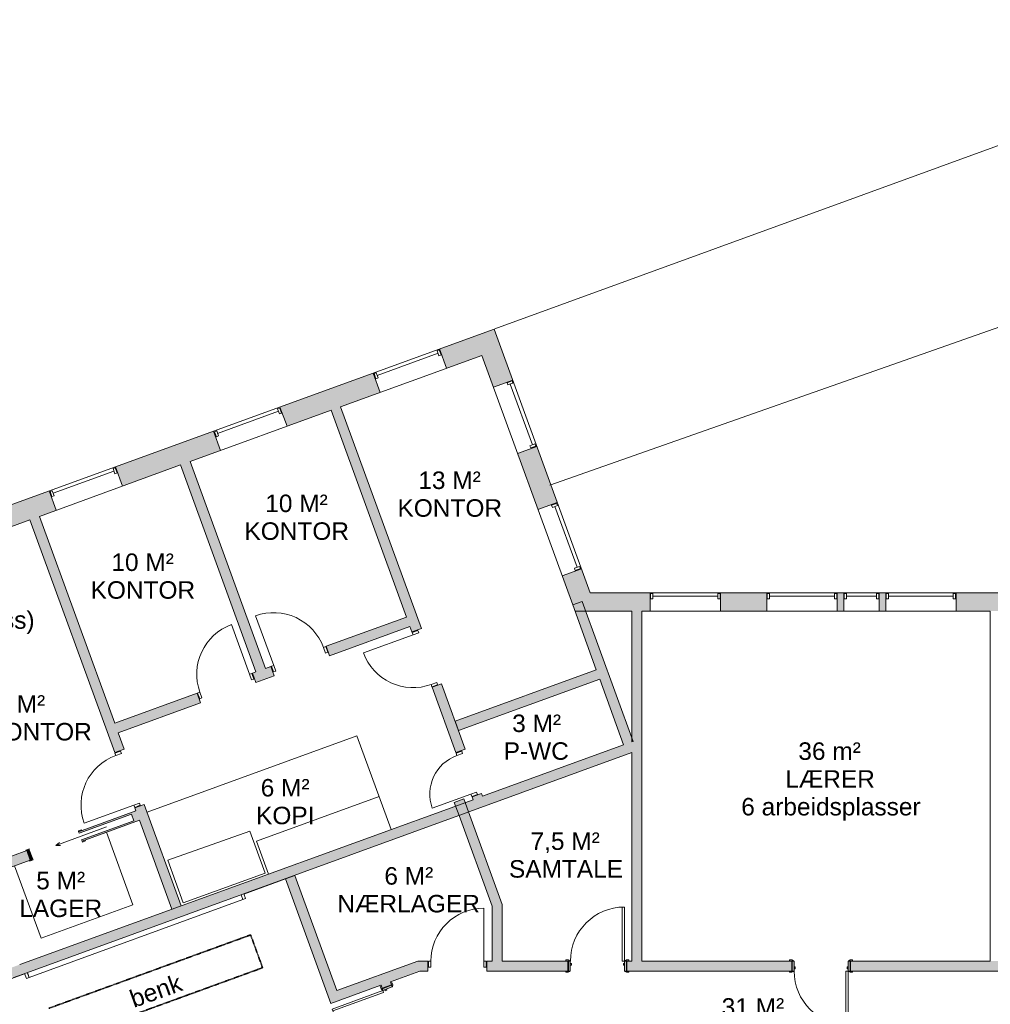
# Model space of a CAD drawing. Header units: millimetres. Extents: x -21710 to 76344, y -40597 to 35788.
# Tile 17 of 18: x 38095 to 54735, y 9990 to 26875. Entities that reach past the tile are written whole.
import ezdxf

# ---------------------------------------------------------------- set-up
doc = ezdxf.new("R2010")
doc.units = ezdxf.units.MM
doc.linetypes.add('HH Stiplet', pattern=[1.3, 0.65, -0.65])
for name, color, linetype, lineweight in [('A-AREA', 32, 'Continuous', 9), ('A-DETL', 90, 'Continuous', 9), ('A-DOOR', 31, 'Continuous', 9), ('A-DOOR-FRAM', 31, 'Continuous', 9), ('A-GLAZ', 151, 'Continuous', 9), ('A-GLAZ-CWMG', 51, 'Continuous', 9), ('A-WALL', 113, 'Continuous', 9), ('A-WALL-PATT', 111, 'Continuous', 9), ('G-ANNO-TEXT', 231, 'Continuous', 9), ('I-WALL', 2, 'Continuous', 9)]:
    doc.layers.add(name, color=color, linetype=linetype, lineweight=lineweight)
doc.styles.add('Arial_2', font='arial.ttf', dxfattribs={"height": 300})

# ---------------------------------------------------------------- blocks, each defined once
blk = doc.blocks.new('Innerdør Slett _Diplomat_ - 10x21-1466656-2_0 andre etg_hele_anlegget_m_funksjoner_m_rom')
at = {"layer": 'A-DOOR', "color": 7}
for p, q in [((-442, 17), (-400, 17)), ((-442, -86), (-442, 17)), ((-400, -86), (-400, 17)), ((506, 17), (506, -86)), ((506, 17), (548, 17)), ((548, 17), (548, -86)), ((-400, -86), (-442, -86)), ((-400, -992), (-400, -86)), ((548, -86), (506, -86))]:
    blk.add_line(p, q, dxfattribs=at)
blk.add_arc((-400, -86), 906, 270, 0, dxfattribs=at)
blk = doc.blocks.new('Innerdør Slett _Diplomat_ - 10x21-1466688-2_0 andre etg_hele_anlegget_m_funksjoner_m_rom')
at = {"layer": 'A-DOOR', "color": 7}
for p, q in [((-400, 992), (-400, 86)), ((-442, 86), (-442, -17)), ((-400, 86), (-442, 86)), ((-400, 86), (-400, -17)), ((506, -17), (506, 86)), ((548, 86), (506, 86)), ((548, -17), (548, 86)), ((-442, -17), (-400, -17)), ((506, -17), (548, -17))]:
    blk.add_line(p, q, dxfattribs=at)
blk.add_arc((-400, 86), 906, 360, 90, dxfattribs=at)
blk = doc.blocks.new('Window_Rec1-Fixed - 12x19M-1983493-2_0 andre etg_hele_anlegget_m_funksjoner_m_rom')
at = {"layer": 'A-GLAZ', "color": 7}
for p, q in [((-460, 170), (-500, 170)), ((-500, 170), (-500, 78)), ((-460, 110), (-460, 170)), ((-460, 170), (-460, 78)), ((650, 170), (650, 78)), ((650, 170), (690, 170)), ((690, 170), (690, 78)), ((-500, 78), (-460, 78)), ((650, 124), (-460, 124)), ((690, 78), (650, 78))]:
    blk.add_line(p, q, dxfattribs=at)
blk = doc.blocks.new('Window_Rec1-Fixed - 12x21M-1676435-2_0 andre etg_hele_anlegget_m_funksjoner_m_rom')
at = {"layer": 'A-GLAZ', "color": 7}
for p, q in [((-460, 152), (-500, 152)), ((-500, 152), (-500, 60)), ((-500, 60), (-460, 60)), ((-460, 92), (-460, 152)), ((-460, 152), (-460, 60)), ((650, 106), (-460, 106)), ((650, 152), (650, 60)), ((650, 152), (690, 152)), ((690, 60), (650, 60)), ((690, 152), (690, 60))]:
    blk.add_line(p, q, dxfattribs=at)
blk = doc.blocks.new('Rectangular Mullion - 50 x 150mm Ask-1977583-2_0 andre etg_hele_anlegget_m_funksjoner_m_rom')
at = {"layer": 'A-GLAZ-CWMG', "color": 7}
for p, q in [((41890, 11869), (41921, 11785)), ((41921, 11785), (38256, 10451)), ((38256, 10451), (38226, 10535))]:
    blk.add_line(p, q, dxfattribs=at)
blk = doc.blocks.new('Rectangular Mullion - 50 x 100mm Ask-1982106-2_0 andre etg_hele_anlegget_m_funksjoner_m_rom')
at = {"layer": 'A-GLAZ-CWMG', "color": 7}
for p, q in [((-50, 175), (0, 175)), ((-50, 86), (-50, 175)), ((0, 175), (0, 86))]:
    blk.add_line(p, q, dxfattribs=at)
blk = doc.blocks.new('Rectangular Mullion - 50 x 100mm Ask-1982107-2_0 andre etg_hele_anlegget_m_funksjoner_m_rom')
at = {"layer": 'A-GLAZ-CWMG', "color": 7}
for p, q in [((0, 175), (-50, 175)), ((-50, 175), (-50, 86)), ((0, 86), (0, 175))]:
    blk.add_line(p, q, dxfattribs=at)
blk = doc.blocks.new('Innerdør Slett _Diplomat_ - 8x21-1868030-2_0 andre etg_hele_anlegget_m_funksjoner_m_rom')
at = {"layer": 'A-DOOR', "color": 7}
for p, q in [((-300, 792), (-300, 86)), ((-342, 86), (-342, -17)), ((-300, 86), (-342, 86)), ((-300, 86), (-300, -17)), ((406, -17), (406, 86)), ((448, 86), (406, 86)), ((448, -17), (448, 86)), ((-342, -17), (-300, -17)), ((406, -17), (448, -17))]:
    blk.add_line(p, q, dxfattribs=at)
blk.add_arc((-300, 86), 706, 360, 90, dxfattribs=at)
blk = doc.blocks.new('M_Door_ID_Sgl_3 - 1010 x 2110mm-V33-2_0 andre etg_hele_anlegget_m_funksjoner_m_rom')
at = {"layer": 'A-DOOR'}
h = blk.add_hatch(color=7, dxfattribs=at)
h.paths.add_polyline_path([(500, 86), (540, 86), (540, 106), (497, 104), (474, 92), (470, 86), (497, 86)])
h.paths.add_polyline_path([(-497, 86), (-470, 86), (-474, 92), (-500, 106), (-540, 106), (-540, 86), (-500, 86)])
h = blk.add_hatch(color=7, dxfattribs=at)
h.paths.add_polyline_path([(540, -106), (540, -86), (470, -86), (474, -92), (500, -106)])
h.paths.add_polyline_path([(-540, -106), (-497, -104), (-474, -92), (-470, -86), (-540, -86)])
at = {"layer": 'A-DOOR-FRAM'}
h = blk.add_hatch(color=7, dxfattribs=at)
h.paths.add_polyline_path([(465, -86), (497, -86), (497, 86), (465, 86)])
h.paths.add_polyline_path([(-465, -86), (-465, 86), (-497, 86), (-497, -86)])
h = blk.add_hatch(color=7, dxfattribs=at)
h.paths.add_polyline_path([(465, 14), (465, 46), (446, 46), (446, 14)])
h.paths.add_polyline_path([(-465, 14), (-446, 14), (-446, 46), (-465, 46)])
at = {"layer": 'A-DOOR', "color": 7}
for p, q in [((425, 1012), (425, 86)), ((463, 1012), (425, 1012)), ((425, 1012), (463, 1012)), ((425, 86), (425, 1012)), ((463, 86), (463, 1012)), ((463, 1012), (463, 86)), ((-500, 106), (-540, 106)), ((-540, 106), (-540, 86)), ((-540, 86), (-470, 86)), ((-474, 92), (-500, 106)), ((425, 86), (463, 86)), ((463, 86), (425, 86)), ((470, 86), (540, 86)), ((500, 106), (474, 92)), ((540, 106), (500, 106)), ((540, 86), (540, 106)), ((-540, -86), (-540, -106)), ((-470, -86), (-540, -86)), ((-540, -106), (-500, -106)), ((-500, -106), (-474, -92)), ((540, -86), (470, -86)), ((474, -92), (500, -106)), ((500, -106), (540, -106)), ((540, -106), (540, -86))]:
    blk.add_line(p, q, dxfattribs=at)
for centre, radius, start, end in [((463, 86), 926, 90, 180), ((-478, 85), 8.06, 7.125, 60.2551), ((-478, 85), 8.06, 7.125, 60.2551), ((478, 85), 8.06, 119.7449, 172.875), ((478, 85), 8.06, 119.7449, 172.875), ((-478, -85), 8.06, 299.7449, 352.875), ((-478, -85), 8.06, 299.7449, 352.875), ((478, -85), 8.06, 187.125, 240.2551), ((478, -85), 8.06, 187.125, 240.2551)]:
    blk.add_arc(centre, radius, start, end, dxfattribs=at)
at = {"layer": 'A-DOOR-FRAM', "color": 7}
for p, q in [((-465, 86), (-497, 86)), ((-497, 86), (-497, -86)), ((-465, -86), (-465, 86)), ((-446, 46), (-465, 46)), ((-465, 46), (-465, 14)), ((-465, 14), (-446, 14)), ((-446, 14), (-446, 46)), ((465, 46), (446, 46)), ((446, 46), (446, 14)), ((446, 14), (465, 14)), ((465, 86), (465, -86)), ((497, 86), (465, 86)), ((465, 14), (465, 46)), ((497, -86), (497, 86)), ((-497, -86), (-465, -86)), ((465, -86), (497, -86))]:
    blk.add_line(p, q, dxfattribs=at)
blk = doc.blocks.new('M_Door_ID_Sgl_3 - 1010 x 2110mm-V34-2_0 andre etg_hele_anlegget_m_funksjoner_m_rom')
at = {"layer": 'A-DOOR'}
h = blk.add_hatch(color=7, dxfattribs=at)
h.paths.add_polyline_path([(497, 86), (540, 86), (540, 106), (497, 104), (474, 92), (470, 86)])
h.paths.add_polyline_path([(-500, 86), (-470, 86), (-474, 92), (-500, 106), (-540, 106), (-540, 86)])
h = blk.add_hatch(color=7, dxfattribs=at)
h.paths.add_polyline_path([(540, -106), (540, -86), (470, -86), (474, -92), (500, -106)])
h.paths.add_polyline_path([(-500, -106), (-474, -92), (-470, -86), (-540, -86), (-540, -106)])
at = {"layer": 'A-DOOR-FRAM'}
h = blk.add_hatch(color=7, dxfattribs=at)
h.paths.add_polyline_path([(465, -86), (497, -86), (497, 86), (465, 86)])
h.paths.add_polyline_path([(-465, -86), (-465, 86), (-497, 86), (-497, -86)])
h = blk.add_hatch(color=7, dxfattribs=at)
h.paths.add_polyline_path([(-446, -46), (-446, -14), (-465, -14), (-465, -46)])
h.paths.add_polyline_path([(446, -46), (465, -46), (465, -14), (446, -14)])
at = {"layer": 'A-DOOR', "color": 7}
for p, q in [((-540, 106), (-500, 106)), ((-540, 86), (-540, 106)), ((-470, 86), (-540, 86)), ((-500, 106), (-474, 92)), ((540, 86), (470, 86)), ((474, 92), (500, 106)), ((500, 106), (540, 106)), ((540, 106), (540, 86)), ((-540, -86), (-470, -86)), ((-540, -106), (-540, -86)), ((-500, -106), (-540, -106)), ((-474, -92), (-500, -106)), ((425, -86), (463, -86)), ((425, -1012), (425, -86)), ((463, -86), (425, -86)), ((425, -86), (425, -1012)), ((463, -86), (463, -1012)), ((463, -1012), (463, -86)), ((470, -86), (540, -86)), ((500, -106), (474, -92)), ((540, -106), (500, -106)), ((540, -86), (540, -106)), ((463, -1012), (425, -1012)), ((425, -1012), (463, -1012))]:
    blk.add_line(p, q, dxfattribs=at)
for centre, radius, start, end in [((-478, 85), 8.06, 7.125, 60.2551), ((-478, 85), 8.06, 7.125, 60.2551), ((478, 85), 8.06, 119.7449, 172.875), ((478, 85), 8.06, 119.7449, 172.875), ((-478, -85), 8.06, 299.7449, 352.875), ((-478, -85), 8.06, 299.7449, 352.875), ((463, -86), 926, 180, 270), ((478, -85), 8.06, 187.125, 240.2551), ((478, -85), 8.06, 187.125, 240.2551)]:
    blk.add_arc(centre, radius, start, end, dxfattribs=at)
at = {"layer": 'A-DOOR-FRAM', "color": 7}
for p, q in [((-497, 86), (-465, 86)), ((-497, -86), (-497, 86)), ((-465, 86), (-465, -86)), ((465, 86), (497, 86)), ((465, -86), (465, 86)), ((497, 86), (497, -86)), ((-465, -86), (-497, -86)), ((-465, -14), (-446, -14)), ((-465, -46), (-465, -14)), ((-446, -46), (-465, -46)), ((-446, -14), (-446, -46)), ((446, -14), (465, -14)), ((446, -46), (446, -14)), ((465, -46), (446, -46)), ((465, -14), (465, -46)), ((497, -86), (465, -86))]:
    blk.add_line(p, q, dxfattribs=at)
blk = doc.blocks.new('M_Door_ID_Ays_2 - 1510 x 2110mm Sgl Swing-1808399-2_0 andre etg_hele_anlegget_m_funksjoner_m_rom')
at = {"layer": 'A-DOOR'}
h = blk.add_hatch(color=7, dxfattribs=at)
h.paths.add_polyline_path([(-551, 106), (-551, 86), (-481, 86), (-485, 92), (-511, 106), (-544, 106)])
h.paths.add_polyline_path([(959, 86), (1029, 86), (1029, 106), (989, 106), (963, 92)])
h = blk.add_hatch(color=7, dxfattribs=at)
h.paths.add_polyline_path([(-551, -86), (-551, -106), (-511, -106), (-485, -92), (-481, -86), (-508, -86)])
h.paths.add_polyline_path([(959, -86), (963, -92), (989, -106), (1029, -106), (1029, -86), (986, -86)])
at = {"layer": 'A-DOOR-FRAM'}
h = blk.add_hatch(color=7, dxfattribs=at)
h.paths.add_polyline_path([(-508, 86), (-508, -86), (-476, -86), (-476, 86)])
h.paths.add_polyline_path([(954, 86), (954, -86), (986, -86), (986, 86)])
h = blk.add_hatch(color=7, dxfattribs=at)
h.paths.add_polyline_path([(-476, 51), (-476, 19), (-457, 19), (-457, 51)])
h.paths.add_polyline_path([(935, 51), (935, 19), (954, 19), (954, 51), (941, 51)])
at = {"layer": 'A-DOOR', "color": 7}
for p, q in [((919, 1012), (919, 86)), ((951, 1012), (919, 1012)), ((919, 1012), (951, 1012)), ((919, 86), (919, 1012)), ((951, 86), (951, 1012)), ((951, 1012), (951, 86)), ((-441, 581), (-473, 581)), ((-473, 581), (-473, 86)), ((-473, 581), (-473, 86)), ((-441, 581), (-473, 581)), ((-441, 86), (-441, 581)), ((-441, 86), (-441, 581)), ((-511, 106), (-551, 106)), ((-551, 106), (-551, 86)), ((-551, 86), (-481, 86)), ((-485, 92), (-511, 106)), ((-473, 86), (-441, 86)), ((-473, 86), (-441, 86)), ((919, 86), (951, 86)), ((951, 86), (919, 86)), ((959, 86), (1029, 86)), ((989, 106), (963, 92)), ((1029, 106), (989, 106)), ((1029, 86), (1029, 106)), ((-551, -86), (-551, -106)), ((-481, -86), (-551, -86)), ((-551, -106), (-511, -106)), ((-511, -106), (-485, -92)), ((1029, -86), (959, -86)), ((963, -92), (989, -106)), ((989, -106), (1029, -106)), ((1029, -106), (1029, -86))]:
    blk.add_line(p, q, dxfattribs=at)
for centre, radius, start, end in [((951, 86), 926, 90, 180), ((-473, 86), 495, 360, 90), ((-489, 85), 8.06, 7.125, 60.2551), ((967, 85), 8.06, 119.7449, 172.875), ((967, 85), 8.06, 146.3099, 172.875), ((-489, -85), 8.06, 299.7449, 352.875), ((-489, -85), 8.06, 326.3099, 352.875), ((967, -85), 8.06, 187.125, 240.2551)]:
    blk.add_arc(centre, radius, start, end, dxfattribs=at)
at = {"layer": 'A-DOOR-FRAM', "color": 7}
for p, q in [((-476, 86), (-508, 86)), ((-508, 86), (-508, -86)), ((-476, -86), (-476, 86)), ((-457, 51), (-476, 51)), ((-476, 51), (-476, 19)), ((-476, 19), (-457, 19)), ((-457, 19), (-457, 51)), ((935, 51), (935, 19)), ((954, 51), (935, 51)), ((935, 19), (954, 19)), ((986, 86), (954, 86)), ((954, 86), (954, -86)), ((954, 19), (954, 51)), ((986, -86), (986, 86)), ((-508, -86), (-476, -86)), ((954, -86), (986, -86))]:
    blk.add_line(p, q, dxfattribs=at)
blk = doc.blocks.new('Innerdor Skyvedor Glatt - 10x21-1866022-2_0 andre etg_hele_anlegget_m_funksjoner_m_rom')
at = {"layer": 'A-DOOR'}
h = blk.add_hatch(color=7, dxfattribs=at)
h.paths.add_polyline_path([(511, 101), (453, 101), (453, 86), (511, 86)])
h.paths.add_polyline_path([(511, -86), (453, -86), (453, -101), (511, -101), (511, -90)])
h.paths.add_polyline_path([(-447, 101), (-505, 101), (-505, 86), (-447, 86)])
h.paths.add_polyline_path([(-447, -86), (-505, -86), (-505, -101), (-447, -101)])
at = {"layer": 'A-DOOR-FRAM'}
blk.add_hatch(color=7, dxfattribs=at).paths.add_polyline_path([(485, 86), (453, 86), (453, -86), (485, -86), (485, 45)])
at = {"layer": 'A-DOOR', "color": 7}
for p, q in [((0, 0), (-926, 0)), ((-505, 101), (-447, 101)), ((-505, 86), (-505, 101)), ((-447, 101), (-447, 86)), ((0, 0), (-75, 27)), ((0, 0), (-75, -27)), ((453, 101), (511, 101)), ((453, 86), (453, 101)), ((500, 86), (453, 86)), ((511, 101), (511, 86)), ((-505, -101), (-505, -86)), ((-447, -101), (-505, -101)), ((-447, -86), (-447, -101)), ((453, -86), (500, -86)), ((453, -101), (453, -86)), ((511, -101), (453, -101)), ((511, -86), (511, -101))]:
    blk.add_line(p, q, dxfattribs=at)
at = {"layer": 'A-DOOR-FRAM', "color": 7}
for p, q in [((453, 86), (485, 86)), ((453, -86), (453, 86)), ((485, 86), (485, -86)), ((485, -86), (453, -86))]:
    blk.add_line(p, q, dxfattribs=at)
blk = doc.blocks.new('Innerdør Slett _Diplomat_ - 10x21-1808529-2_0 andre etg_hele_anlegget_m_funksjoner_m_rom')
at = {"layer": 'A-DOOR', "color": 7}
for p, q in [((-442, 17), (-400, 17)), ((-442, -86), (-442, 17)), ((-400, -86), (-400, 17)), ((506, 17), (506, -86)), ((506, 17), (548, 17)), ((548, 17), (548, -86)), ((-400, -86), (-442, -86)), ((-400, -992), (-400, -86)), ((548, -86), (506, -86))]:
    blk.add_line(p, q, dxfattribs=at)
blk.add_arc((-400, -86), 906, 270, 0, dxfattribs=at)
blk = doc.blocks.new('Window_Rec1-Fixed - 6x21M-2011031-2_0 andre etg_hele_anlegget_m_funksjoner_m_rom')
at = {"layer": 'A-GLAZ', "color": 7}
for p, q in [((-460, 152), (-500, 152)), ((-500, 152), (-500, 60)), ((-500, 60), (-460, 60)), ((-460, 92), (-460, 152)), ((-460, 152), (-460, 60)), ((50, 106), (-460, 106)), ((50, 152), (50, 60)), ((50, 152), (90, 152)), ((90, 60), (50, 60)), ((90, 152), (90, 60))]:
    blk.add_line(p, q, dxfattribs=at)

msp = doc.modelspace()

# ---------------------------------------------------------------- hatches: boundary and pattern name
at = {"layer": 'A-WALL-PATT'}
h = msp.add_hatch(color=7, dxfattribs=at)
h.paths.add_polyline_path([(32520, 16206), (33155, 16437), (33035, 16768), (32399, 16536), (32453, 16388)])
h.paths.add_polyline_path([(34959, 17093), (36208, 17548), (36088, 17879), (34839, 17424)])
h.paths.add_polyline_path([(37345, 17962), (38721, 18463), (38601, 18794), (37225, 18293)])
h.paths.add_polyline_path([(39858, 18877), (41540, 19489), (41420, 19820), (39738, 19207)])
h.paths.add_polyline_path([(42678, 19903), (44276, 20484), (44155, 20815), (42557, 20233), (42577, 20179)])
h.paths.add_polyline_path([(45413, 20898), (46018, 21118), (46228, 21570), (45292, 21229), (45333, 21118)])
h = msp.add_hatch(color=7, dxfattribs=at)
h.paths.add_polyline_path([(47874, 16732), (47989, 16732), (47724, 17459), (47394, 17338), (47614, 16732)])
h.paths.add_polyline_path([(46980, 18475), (47311, 18596), (46960, 19558), (46630, 19437), (46960, 18529)])
h.paths.add_polyline_path([(46216, 20574), (46547, 20695), (46228, 21570), (46018, 21118), (46172, 20695)])
h = msp.add_hatch(color=7, dxfattribs=at)
h.paths.add_polyline_path([(45867, 13499), (46028, 13558), (46011, 13605), (45850, 13546)])
h.paths.add_polyline_path([(45573, 14307), (45734, 14366), (45327, 15485), (45166, 15426), (45551, 14366)])
h.paths.add_polyline_path([(44820, 16375), (44982, 16434), (43597, 20238), (43436, 20179), (44799, 16434)])
for points in [[(42145, 15691), (42307, 15749), (41015, 19298), (40854, 19239), (41665, 17009)], [(48449, 14439), (48611, 14498), (47737, 16897), (47576, 16839), (48430, 14491)], [(47989, 16732), (48713, 16732), (48681, 16819), (48824, 16952), (48789, 17048), (47874, 17048), (47957, 16819)], [(48591, 14308), (48763, 14370), (48763, 16594), (48713, 16732), (48591, 16732), (48591, 14370)], [(45620, 14686), (48038, 15567), (47980, 15728), (45561, 14848)], [(45627, 13229), (45789, 13288), (45708, 13511), (45546, 13452)], [(46366, 11201), (46366, 11704), (45789, 13288), (45627, 13229), (46194, 11674)], [(43430, 10006), (43591, 10064), (42814, 12199), (42653, 12141), (43349, 10226)], [(38154, 10509), (41962, 11895), (41903, 12057), (38095, 10671), (38118, 10606)], [(46366, 10732), (46366, 11201), (46194, 11674), (46194, 10732)], [(43591, 10064), (44953, 10560), (44922, 10732), (43533, 10226)]]:
    msp.add_hatch(color=7, dxfattribs=at).paths.add_polyline_path(points)
h = msp.add_hatch(color=7, dxfattribs=at)
h.paths.add_polyline_path([(40702, 11620), (40864, 11678), (40231, 13417), (40070, 13358), (40681, 11678)])
h.paths.add_polyline_path([(39724, 14307), (39886, 14366), (38433, 18358), (38271, 18299), (39574, 14720)])
h = msp.add_hatch(color=7, dxfattribs=at)
h.paths.add_polyline_path([(66516, 16732), (66516, 17048), (66126, 17048), (66126, 16732)])
h.paths.add_polyline_path([(64526, 16732), (64916, 16732), (64916, 17048), (64526, 17048), (64526, 17009)])
h.paths.add_polyline_path([(68243, 16732), (68559, 17048), (67726, 17048), (67726, 16732)])
h.paths.add_polyline_path([(61716, 16732), (61716, 17048), (61326, 17048), (61326, 16732)])
h.paths.add_polyline_path([(60116, 16732), (60116, 17048), (59726, 17048), (59726, 16732)])
h.paths.add_polyline_path([(63316, 16732), (63316, 17048), (62926, 17048), (62926, 16732)])
h.paths.add_polyline_path([(54151, 16732), (55024, 16732), (55024, 17048), (54151, 17048), (54151, 17009)])
h.paths.add_polyline_path([(52111, 16732), (52221, 16732), (52221, 17048), (52111, 17048), (52111, 17009)])
h.paths.add_polyline_path([(52831, 16732), (52941, 16732), (52941, 17048), (52831, 17048), (52831, 17009)])
h.paths.add_polyline_path([(57901, 16732), (58516, 16732), (58516, 17048), (57575, 17048), (57575, 16732), (57729, 16732)])
h.paths.add_polyline_path([(56365, 16732), (56365, 17048), (56234, 17048), (56234, 16732)])
h.paths.add_polyline_path([(48901, 16732), (48901, 17048), (48789, 17048), (48824, 16952), (48681, 16819), (48713, 16732), (48824, 16732)])
h.paths.add_polyline_path([(50901, 16732), (50901, 17048), (50111, 17048), (50111, 16732)])
h = msp.add_hatch(color=7, dxfattribs=at)
h.paths.add_polyline_path([(48763, 10732), (48763, 14370), (48591, 14308), (48591, 10732)])
h.paths.add_polyline_path([(48763, 16594), (48763, 16732), (48713, 16732)])
h = msp.add_hatch(color=7, dxfattribs=at)
h.paths.add_polyline_path([(39783, 14648), (41195, 15162), (41136, 15323), (39724, 14810)])
h.paths.add_polyline_path([(42144, 15507), (42460, 15622), (42401, 15784), (42085, 15669)])
h.paths.add_polyline_path([(43409, 15967), (44786, 16469), (44727, 16630), (43350, 16129)])
h = msp.add_hatch(color=7, dxfattribs=at)
h.paths.add_polyline_path([(37978, 10445), (38154, 10509), (38095, 10671), (37919, 10606), (37954, 10509)])
h.paths.add_polyline_path([(41962, 11895), (48591, 14308), (48591, 14491), (41903, 12057), (41908, 12043)])
h = msp.add_hatch(color=7, dxfattribs=at)
h.paths.add_polyline_path([(37363, 12132), (38274, 12464), (38215, 12625), (37305, 12294)])
h.paths.add_polyline_path([(39164, 12788), (40147, 13145), (40088, 13307), (39105, 12949), (39114, 12926), (40009, 13252), (40051, 13137), (39156, 12811)])
h = msp.add_hatch(color=7, dxfattribs=at)
h.paths.add_polyline_path([(51330, 10560), (51330, 10732), (48504, 10732), (48504, 10560), (51295, 10560)])
h.paths.add_polyline_path([(57606, 10560), (57901, 10560), (57901, 10732), (57606, 10732)])
h.paths.add_polyline_path([(46102, 10560), (47494, 10560), (47494, 10732), (46102, 10732)])
h.paths.add_polyline_path([(56596, 10560), (56596, 10732), (52340, 10732), (52340, 10560), (56561, 10560)])
h.paths.add_polyline_path([(44953, 10560), (45092, 10560), (45092, 10732), (44922, 10732)])
h = msp.add_hatch(color=7, dxfattribs=at)
h.paths.add_polyline_path([(44836, 8815), (44997, 8873), (44986, 8906), (44825, 8845)])
h.paths.add_polyline_path([(44307, 10266), (44468, 10327), (44450, 10377), (44288, 10318), (44296, 10299)])

# ---------------------------------------------------------------- linework, layer by layer
at = {"layer": 'A-AREA', "color": 7}
for p, q in [((43876, 14594), (40279, 13285)), ((44461, 12988), (43876, 14594)), ((41939, 11881), (42653, 12141)), ((37899, 10410), (38180, 10513))]:
    msp.add_line(p, q, dxfattribs=at)
at = {"layer": 'A-DETL'}
for p, q in [((46239, 21573), (60804, 26875)), ((47184, 18894), (61333, 23875)), ((44256, 13552), (42157, 12787)), ((39583, 12940), (40036, 11696)), ((42041, 12959), (40636, 12464)), ((42303, 12241), (42041, 12959)), ((42362, 12224), (42157, 12787)), ((38008, 12367), (38461, 11123)), ((40636, 12464), (40895, 11728)), ((40895, 11728), (42303, 12241)), ((38461, 11123), (40036, 11696))]:
    msp.add_line(p, q, dxfattribs=at)
at = {"layer": 'A-DETL', "linetype": 'HH Stiplet', "lineweight": 35}
for p, q in [((38596, 9922), (42054, 11180)), ((42259, 10617), (42054, 11180)), ((38801, 9358), (42259, 10617))]:
    msp.add_line(p, q, dxfattribs=at)
at = {"layer": 'A-WALL', "color": 7}
for p, q in [((41420, 19820), (46228, 21570)), ((46228, 21570), (47874, 17048)), ((46018, 21118), (43597, 20238)), ((45292, 21229), (45413, 20898)), ((47576, 16839), (46018, 21118)), ((44155, 20815), (44276, 20484)), ((46547, 20695), (46216, 20574)), ((43436, 20179), (41015, 19298)), ((42557, 20233), (42678, 19903)), ((32263, 16487), (41420, 19820)), ((41420, 19820), (41540, 19489)), ((46960, 19558), (46630, 19437)), ((40854, 19239), (38433, 18358)), ((39738, 19207), (39858, 18877)), ((38601, 18794), (38721, 18463)), ((47311, 18596), (46980, 18475)), ((38271, 18299), (32261, 16111)), ((47724, 17459), (47394, 17338)), ((47874, 17048), (52941, 17048)), ((48901, 17048), (48901, 16732)), ((50111, 17048), (50111, 16732)), ((50901, 17048), (50901, 16732)), ((52111, 17048), (52111, 16732)), ((52221, 17048), (52221, 16732)), ((52831, 17048), (52831, 16732)), ((52941, 17048), (64526, 17048)), ((52941, 17048), (52941, 16732)), ((54151, 17048), (54151, 16732)), ((47614, 16732), (48591, 16732)), ((54735, 16732), (48763, 16732))]:
    msp.add_line(p, q, dxfattribs=at)
at = {"layer": 'I-WALL', "color": 7}
for p, q in [((43436, 20179), (44727, 16630)), ((44982, 16434), (43597, 20238)), ((41015, 19298), (42307, 15749)), ((42145, 15691), (40854, 19239)), ((38271, 18299), (39724, 14307)), ((39724, 14810), (38433, 18358)), ((47576, 16839), (47737, 16897)), ((47737, 16897), (48611, 14498)), ((47980, 15728), (47576, 16839)), ((48591, 16732), (48591, 14491)), ((48763, 10732), (48763, 16732)), ((54735, 16732), (54735, 10732)), ((44727, 16630), (43350, 16129)), ((43409, 15967), (44786, 16469)), ((44786, 16469), (44820, 16375)), ((44982, 16434), (44820, 16375)), ((43409, 15967), (43350, 16129)), ((42401, 15784), (42307, 15749)), ((42460, 15622), (42401, 15784)), ((47980, 15728), (45561, 14848)), ((42145, 15691), (42085, 15669)), ((42144, 15507), (42085, 15669)), ((42460, 15622), (42144, 15507)), ((48038, 15567), (45620, 14686)), ((48449, 14439), (48038, 15567)), ((45327, 15485), (45166, 15426)), ((45166, 15426), (45573, 14307)), ((45734, 14366), (45327, 15485)), ((41136, 15323), (39724, 14810)), ((41195, 15162), (41136, 15323)), ((39783, 14648), (41195, 15162)), ((45561, 14848), (45620, 14686)), ((39886, 14366), (39783, 14648)), ((39724, 14307), (39886, 14366)), ((45734, 14366), (45573, 14307)), ((48449, 14439), (46028, 13558)), ((48591, 14491), (48611, 14498)), ((48591, 14308), (38154, 10509)), ((48591, 10732), (48591, 14308)), ((45708, 13511), (45546, 13452)), ((45708, 13511), (45789, 13288)), ((46011, 13605), (45850, 13546)), ((45850, 13546), (45867, 13499)), ((46028, 13558), (46011, 13605)), ((40070, 13358), (40231, 13417)), ((40070, 13358), (40088, 13307)), ((40864, 11678), (40231, 13417)), ((45867, 13499), (41903, 12057)), ((45546, 13452), (45627, 13229)), ((40088, 13307), (39105, 12949)), ((39114, 12926), (40009, 13252)), ((40051, 13137), (40009, 13252)), ((46194, 11674), (45627, 13229)), ((46366, 11704), (45789, 13288)), ((40051, 13137), (39156, 12811)), ((39164, 12788), (40147, 13145)), ((40147, 13145), (40702, 11620)), ((39105, 12949), (39114, 12926)), ((39164, 12788), (39156, 12811)), ((37305, 12294), (38215, 12625)), ((38215, 12625), (38274, 12464)), ((37363, 12132), (38274, 12464)), ((42814, 12199), (42653, 12141)), ((42814, 12199), (43532, 10226)), ((41903, 12057), (38095, 10671)), ((43430, 10006), (42653, 12141)), ((46194, 11674), (46194, 10732)), ((46366, 11704), (46366, 10732)), ((44922, 10732), (43532, 10226)), ((45092, 10732), (44922, 10732)), ((45092, 10560), (45092, 10732)), ((46194, 10732), (46102, 10732)), ((46102, 10732), (46102, 10560)), ((47459, 10732), (46366, 10732)), ((47494, 10560), (47494, 10732)), ((48504, 10732), (48504, 10560)), ((48591, 10732), (48539, 10732)), ((51295, 10732), (48763, 10732)), ((51330, 10560), (51330, 10732)), ((52340, 10732), (52340, 10560)), ((54735, 10732), (52375, 10732)), ((37978, 10445), (38154, 10509)), ((44450, 10377), (44953, 10560)), ((44953, 10560), (45092, 10560)), ((46102, 10560), (47459, 10560)), ((48539, 10560), (51295, 10560)), ((52375, 10560), (56561, 10560)), ((43430, 10006), (44288, 10318)), ((44288, 10318), (44296, 10299)), ((44307, 10266), (44469, 10325)), ((44457, 10358), (44450, 10377))]:
    msp.add_line(p, q, dxfattribs=at)

# ---------------------------------------------------------------- block references
at = {"layer": 'A-DOOR', "color": 7}
for name, p, rotation in [('Innerdør Slett _Diplomat_ - 10x21-1466688-2_0 andre etg_hele_anlegget_m_funksjoner_m_rom', (42855, 15857), 20.00004572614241), ('Innerdør Slett _Diplomat_ - 10x21-1466656-2_0 andre etg_hele_anlegget_m_funksjoner_m_rom', (41690, 15433), 200.0000457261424), ('Innerdør Slett _Diplomat_ - 10x21-1466656-2_0 andre etg_hele_anlegget_m_funksjoner_m_rom', (45056, 15980), 290.0000457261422), ('Innerdør Slett _Diplomat_ - 10x21-1466688-2_0 andre etg_hele_anlegget_m_funksjoner_m_rom', (39996, 13812), 110.0000457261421), ('Innerdør Slett _Diplomat_ - 8x21-1868030-2_0 andre etg_hele_anlegget_m_funksjoner_m_rom', (45810, 13906), 110.0000457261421), ('Innerdor Skyvedor Glatt - 10x21-1866022-2_0 andre etg_hele_anlegget_m_funksjoner_m_rom', (38715, 12715), 200.0005109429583), ('Innerdør Slett _Diplomat_ - 10x21-1808529-2_0 andre etg_hele_anlegget_m_funksjoner_m_rom', (45650, 10646), 180), ('M_Door_ID_Ays_2 - 1510 x 2110mm Sgl Swing-1808399-2_0 andre etg_hele_anlegget_m_funksjoner_m_rom', (44728, 9361), 109.9999931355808)]:
    msp.add_blockref(name, p, dxfattribs=dict(at, rotation=rotation))
for name, p in [('M_Door_ID_Sgl_3 - 1010 x 2110mm-V33-2_0 andre etg_hele_anlegget_m_funksjoner_m_rom', (47999, 10646)), ('M_Door_ID_Sgl_3 - 1010 x 2110mm-V34-2_0 andre etg_hele_anlegget_m_funksjoner_m_rom', (51835, 10646))]:
    msp.add_blockref(name, p, dxfattribs=at)
at = {"layer": 'A-GLAZ', "color": 7}
for p, rotation in [((44698, 20816), 19.99999999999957), ((46547, 20152), 289.9999999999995), ((41963, 19820), 19.99999999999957), ((39143, 18794), 19.99999999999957), ((47311, 18053), 289.9999999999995)]:
    msp.add_blockref('Window_Rec1-Fixed - 12x19M-1983493-2_0 andre etg_hele_anlegget_m_funksjoner_m_rom', p, dxfattribs=dict(at, rotation=rotation))
for name, p in [('Window_Rec1-Fixed - 12x21M-1676435-2_0 andre etg_hele_anlegget_m_funksjoner_m_rom', (49411, 16881)), ('Window_Rec1-Fixed - 12x21M-1676435-2_0 andre etg_hele_anlegget_m_funksjoner_m_rom', (51411, 16881)), ('Window_Rec1-Fixed - 6x21M-2011031-2_0 andre etg_hele_anlegget_m_funksjoner_m_rom', (52731, 16881)), ('Window_Rec1-Fixed - 12x21M-1676435-2_0 andre etg_hele_anlegget_m_funksjoner_m_rom', (53451, 16881))]:
    msp.add_blockref(name, p, dxfattribs=at)
at = {"layer": 'A-GLAZ-CWMG', "color": 7}
msp.add_blockref('Rectangular Mullion - 50 x 150mm Ask-1977583-2_0 andre etg_hele_anlegget_m_funksjoner_m_rom', (0, 0), dxfattribs=at)
at = {"layer": 'A-GLAZ-CWMG', "color": 7, "extrusion": (0, 0, -1), "rotation": 160.0001043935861}
msp.add_blockref('Rectangular Mullion - 50 x 100mm Ask-1982106-2_0 andre etg_hele_anlegget_m_funksjoner_m_rom', (-41908, 11967), dxfattribs=at)
at = {"layer": 'A-GLAZ-CWMG', "color": 7, "rotation": 199.9998956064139}
msp.add_blockref('Rectangular Mullion - 50 x 100mm Ask-1982107-2_0 andre etg_hele_anlegget_m_funksjoner_m_rom', (38149, 10599), dxfattribs=at)

# ---------------------------------------------------------------- texts
at = {"layer": 'G-ANNO-TEXT', "color": 7, "char_height": 300, "attachment_point": 1, "style": 'Arial_2'}
for s, insert, width in [('13 M² ', (44929, 19127), 1475.11), ('10 M² ', (42305, 18731), 1475.11), ('KONTOR', (44572, 18651), 2180.59), ('KONTOR', (41948, 18255), 2180.59), ('10 M² ', (39667, 17721), 1475.11), ('KONTOR', (39310, 17245), 2180.59), ('arbeidsplass)', (35858, 16730), 2982.28), ('15 M² ', (37461, 15291), 1475.11), ('3 M²', (46538, 14959), 1042.19), ('FORKONTOR', (36654, 14815), 3270.88), ('36 m²', (51444, 14482), 1330.8), ('P-WC', (46392, 14483), 1394.94), ('6 M² ', (42227, 13854), 1138.4), ('LÆRER', (51219, 14005), 1875.95), ('6 arbeidsplasser', (50465, 13529), 3687.76), ('KOPI', (42147, 13378), 1218.57), ('7,5 M²', (46853, 12938), 1475.11), ('5 M²', (38379, 12262), 1042.19), ('6 M²', (44347, 12342), 1042.19), ('SAMTALE', (46483, 12462), 2372.99), ('NÆRLAGER', (43540, 11866), 2982.28), ('LAGER', (38088, 11786), 1731.64), ('31 M² ', (50130, 10095), 1427)]:
    msp.add_mtext(s, dxfattribs=dict(at, insert=insert, width=width))
at = {"layer": 'G-ANNO-TEXT', "color": 7, "insert": (39950, 10209), "char_height": 300, "width": 1090.3, "attachment_point": 1, "rotation": 19.7437, "style": 'Arial_2'}
msp.add_mtext('benk', dxfattribs=at)

doc.saveas('drawing.dxf')
